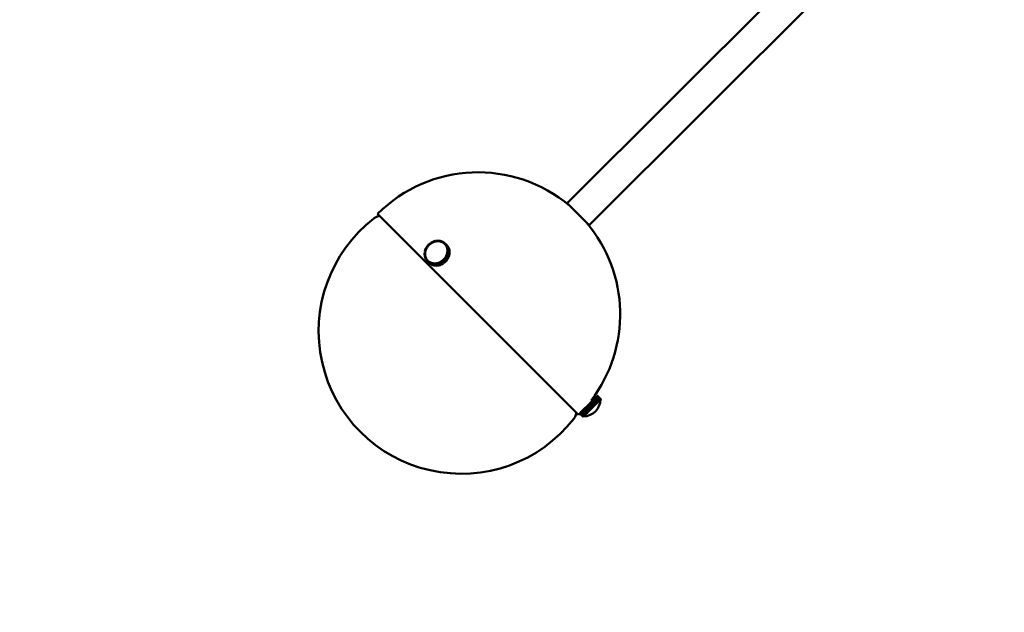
# Model space of a CAD drawing. Header units: millimetres. Extents: x 381 to 3103, y 17 to 2472.
# Tile 19 of 36: x 1807 to 2221, y 349 to 598. Entities that reach past the tile are written whole.
import ezdxf

# ---------------------------------------------------------------- set-up
doc = ezdxf.new("R2010")
doc.units = ezdxf.units.MM
doc.header["$LTSCALE"] = 12
doc.layers.add('Widoczne (ISO)', color=7, linetype='Continuous', lineweight=50)
doc.layers.add('Wymiar (ISO)', color=7, linetype='Continuous', lineweight=18)
doc.styles.add('Tekst notatki (ISO)', font='tahoma.ttf')
doc.dimstyles.new('Domyślne (ISO)', dxfattribs={"dimscale": 12, "dimtxt": 3, "dimasz": 3, "dimexe": 3.175, "dimexo": 0, "dimgap": 0.762, "dimtad": 1, "dimdec": 1, "dimlfac": 0.03937, "dimrnd": 1e-08, "dimzin": 0, "dimdsep": 46, "dimtxsty": 'Tekst notatki (ISO)', "dimblk": 'Filled-1', "dimcen": 0.09, "dimdle": 10, "dimse1": 1, "dimse2": 1, "dimclrd": 256, "dimclre": 256, "dimclrt": 256, "dimadec": 0, "dimazin": 0, "dimtfac": 0.666667, "dimtmove": 0, "dimatfit": 3, "dimfxl": 1, "dimtolj": 1, "dimlwd": 15, "dimlwe": 15, "dimarcsym": 0})

# ---------------------------------------------------------------- blocks, each defined once
blk = doc.blocks.new('Filled-1')
at = {"color": 0}
for p, q in [((0, 0), (-1, 0.25)), ((-1, 0.25), (-1, -0.25)), ((-1, 0), (0, 0)), ((-1, -0.25), (0, 0))]:
    blk.add_line(p, q, dxfattribs=at)
at = {"color": 0, "flags": 128}
blk.add_lwpolyline([(-1, -0.25), (0, 0), (-1, 0.25), (-1, -0.25)], dxfattribs=at)
at = {"color": 0}
blk.add_solid([(-1, -0.25), (0, 0), (-1, 0.25), (-1, -0.25)], dxfattribs=at)
blk = doc.blocks.new('*D4')
at = {"layer": 'Defpoints', "color": 0, "transparency": 16777216}
for p in [(1807.06, 770.47), (2785.64, 770.47), (1807.06, 76.9)]:
    blk.add_point(p, dxfattribs=at)
at = {"layer": 'Wymiar (ISO)', "lineweight": 15, "transparency": 16777216}
blk.add_line((2749.64, 76.9), (1843.06, 76.9), dxfattribs=at)
at = {"layer": 'Wymiar (ISO)', "lineweight": 15, "transparency": 16777216, "xscale": 36, "yscale": 36, "zscale": 36, "rotation": 180}
blk.add_blockref('Filled-1', (1807.06, 76.9), dxfattribs=at)
at = {"layer": 'Wymiar (ISO)', "lineweight": 15, "transparency": 16777216, "xscale": 36, "yscale": 36, "zscale": 36}
blk.add_blockref('Filled-1', (2785.64, 76.9), dxfattribs=at)
at = {"layer": 'Wymiar (ISO)', "lineweight": 18, "transparency": 16777216, "insert": (2208.84, 184.29), "char_height": 36, "attachment_point": 1, "style": 'Tekst notatki (ISO)'}
blk.add_mtext('\\A1;38.5\\P979 mm', dxfattribs=at)

msp = doc.modelspace()

# ---------------------------------------------------------------- linework, layer by layer
at = {"layer": 'Widoczne (ISO)'}
for p, q in [((2249.47, 732.78), (2037.34, 520.65)), ((2258.67, 723.59), (2046.53, 511.46)), ((2037.34, 520.65), (2046.53, 511.46)), ((1958.43, 515.36), (1957.49, 515.06)), ((1957.59, 516.2), (2042.09, 431.7)), ((1977.61, 500.99), (1977.79, 501.44)), ((1978, 501.38), (1977.79, 501.44)), ((1977.81, 501.48), (1978.03, 501.92)), ((1978.01, 501.4), (1977.81, 501.48)), ((1977.88, 501.42), (1977.81, 501.48)), ((1977.83, 500.93), (1977.92, 501.16)), ((1977.92, 501.16), (1978, 501.38)), ((1978, 501.38), (1978.01, 501.38)), ((1978.01, 501.4), (1978.12, 501.62)), ((1978.02, 501.4), (1978.01, 501.4)), ((1978.23, 501.84), (1978.03, 501.92)), ((1978.05, 501.97), (1978.32, 502.39)), ((1978.25, 501.87), (1978.05, 501.97)), ((1978.14, 501.88), (1978.05, 501.97)), ((1978.12, 501.62), (1978.23, 501.84)), ((1978.23, 501.84), (1978.24, 501.84)), ((1978.25, 501.87), (1978.38, 502.08)), ((1978.25, 501.86), (1978.25, 501.87)), ((1978.51, 502.29), (1978.32, 502.39)), ((1978.34, 502.43), (1978.65, 502.83)), ((1978.52, 502.31), (1978.34, 502.43)), ((1978.46, 502.31), (1978.34, 502.43)), ((1978.38, 502.08), (1978.51, 502.29)), ((1978.51, 502.29), (1978.51, 502.28)), ((1978.52, 502.31), (1978.67, 502.5)), ((1978.53, 502.3), (1978.52, 502.31)), ((1978.82, 502.7), (1978.65, 502.83)), ((1978.67, 502.5), (1978.82, 502.7)), ((1978.68, 502.86), (1979.02, 503.23)), ((1978.84, 502.72), (1978.68, 502.86)), ((1978.84, 502.71), (1978.68, 502.86)), ((1978.82, 502.7), (1978.83, 502.7)), ((1978.84, 502.72), (1979.01, 502.91)), ((1978.84, 502.72), (1978.84, 502.72)), ((1979.01, 502.91), (1979.18, 503.09)), ((1979.18, 503.09), (1979.02, 503.23)), ((1979.05, 503.27), (1979.42, 503.61)), ((1979.19, 503.11), (1979.05, 503.27)), ((1979.18, 503.09), (1979.18, 503.09)), ((1979.19, 503.11), (1979.38, 503.27)), ((1979.2, 503.1), (1979.19, 503.11)), ((1979.38, 503.27), (1979.56, 503.44)), ((1979.42, 503.61), (1979.58, 503.45)), ((1979.56, 503.44), (1979.42, 503.61)), ((1979.46, 503.64), (1979.86, 503.94)), ((1979.58, 503.46), (1979.46, 503.64)), ((1979.56, 503.44), (1979.57, 503.44)), ((1979.58, 503.46), (1979.78, 503.61)), ((1979.59, 503.45), (1979.58, 503.46)), ((1979.78, 503.61), (1979.98, 503.76)), ((1979.86, 503.94), (1979.97, 503.82)), ((1979.98, 503.76), (1979.86, 503.94)), ((1979.9, 503.97), (1980.32, 504.23)), ((1980, 503.77), (1979.9, 503.97)), ((1979.98, 503.76), (1979.98, 503.76)), ((1980, 503.77), (1980.21, 503.9)), ((1980, 503.77), (1980, 503.77)), ((1980.21, 503.9), (1980.42, 504.03)), ((1980.32, 504.23), (1980.4, 504.14)), ((1980.42, 504.03), (1980.32, 504.23)), ((1980.36, 504.25), (1980.8, 504.47)), ((1980.44, 504.05), (1980.36, 504.25)), ((1980.42, 504.03), (1980.42, 504.03)), ((1980.44, 504.05), (1980.66, 504.16)), ((1980.45, 504.04), (1980.44, 504.05)), ((1980.66, 504.16), (1980.88, 504.27)), ((1980.8, 504.47), (1980.87, 504.4)), ((1980.88, 504.27), (1980.8, 504.47)), ((1980.85, 504.49), (1981.3, 504.67)), ((1980.9, 504.28), (1980.85, 504.49)), ((1980.88, 504.27), (1980.89, 504.26)), ((1980.9, 504.28), (1981.13, 504.36)), ((1980.91, 504.27), (1980.9, 504.28)), ((1981.13, 504.36), (1981.36, 504.45)), ((1981.3, 504.67), (1981.36, 504.61)), ((1981.36, 504.45), (1981.3, 504.67)), ((1981.35, 504.68), (1981.81, 504.81)), ((1981.38, 504.46), (1981.35, 504.68)), ((1981.36, 504.45), (1981.36, 504.45)), ((1981.38, 504.46), (1981.61, 504.52)), ((1981.38, 504.45), (1981.38, 504.46)), ((1981.61, 504.52), (1981.84, 504.59)), ((1981.81, 504.81), (1981.86, 504.76)), ((1981.84, 504.59), (1981.81, 504.81)), ((1981.84, 504.59), (1981.85, 504.58)), ((1981.86, 504.82), (1982.32, 504.9)), ((1981.86, 504.59), (1981.86, 504.82)), ((1981.86, 504.59), (1982.1, 504.63)), ((1981.87, 504.59), (1981.86, 504.59)), ((1982.1, 504.63), (1982.33, 504.67)), ((1982.32, 504.9), (1982.37, 504.86)), ((1982.33, 504.67), (1982.32, 504.9)), ((1982.33, 504.67), (1982.34, 504.67)), ((1982.35, 504.68), (1982.37, 504.91)), ((1982.35, 504.68), (1982.59, 504.69)), ((1982.36, 504.67), (1982.35, 504.68)), ((1982.37, 504.91), (1982.84, 504.94)), ((1982.59, 504.69), (1982.82, 504.71)), ((1982.82, 504.71), (1982.84, 504.94)), ((1982.82, 504.71), (1982.83, 504.7)), ((1982.84, 504.71), (1982.88, 504.94)), ((1982.84, 504.94), (1982.88, 504.9)), ((1982.84, 504.71), (1983.07, 504.7)), ((1982.85, 504.7), (1982.84, 504.71)), ((1982.88, 504.94), (1983.35, 504.93)), ((1983.07, 504.7), (1983.3, 504.69)), ((1983.3, 504.69), (1983.35, 504.93)), ((1983.3, 504.69), (1983.31, 504.69)), ((1983.33, 504.69), (1983.39, 504.92)), ((1983.33, 504.69), (1983.55, 504.66)), ((1983.33, 504.69), (1983.33, 504.69)), ((1983.35, 504.93), (1983.38, 504.89)), ((1983.39, 504.92), (1983.84, 504.86)), ((1983.55, 504.66), (1983.77, 504.63)), ((1983.77, 504.63), (1983.84, 504.86)), ((1983.77, 504.63), (1983.78, 504.62)), ((1983.8, 504.62), (1983.88, 504.85)), ((1983.8, 504.62), (1984.01, 504.57)), ((1983.8, 504.62), (1983.8, 504.62)), ((1983.84, 504.86), (1983.87, 504.82)), ((1983.88, 504.85), (1984.32, 504.74)), ((1984.01, 504.57), (1984.23, 504.51)), ((1984.23, 504.51), (1984.32, 504.74)), ((1984.23, 504.51), (1984.24, 504.5)), ((1984.25, 504.5), (1984.36, 504.72)), ((1984.25, 504.5), (1984.46, 504.42)), ((1984.26, 504.49), (1984.25, 504.5)), ((1984.32, 504.74), (1984.35, 504.7)), ((1984.36, 504.72), (1984.77, 504.56)), ((1984.46, 504.42), (1984.66, 504.34)), ((1984.66, 504.34), (1984.77, 504.56)), ((1984.66, 504.34), (1984.67, 504.33)), ((1984.68, 504.34), (1984.81, 504.55)), ((1984.68, 504.34), (1984.87, 504.23)), ((1984.69, 504.32), (1984.68, 504.34)), ((1984.77, 504.56), (1984.8, 504.53)), ((1984.81, 504.55), (1985.2, 504.34)), ((1984.87, 504.23), (1985.07, 504.13)), ((1985.07, 504.13), (1985.2, 504.34)), ((1985.07, 504.13), (1985.09, 504.11)), ((1985.09, 504.12), (1985.24, 504.32)), ((1985.09, 504.12), (1985.26, 504)), ((1985.1, 504.1), (1985.09, 504.12)), ((1985.2, 504.34), (1985.23, 504.31)), ((1985.24, 504.32), (1985.59, 504.07)), ((1985.26, 504), (1985.44, 503.87)), ((1985.44, 503.87), (1985.59, 504.07)), ((1985.44, 503.87), (1985.48, 503.83)), ((1985.46, 503.86), (1985.63, 504.04)), ((1985.46, 503.86), (1985.62, 503.72)), ((1985.5, 503.82), (1985.46, 503.86)), ((1985.59, 504.07), (1985.62, 504.04)), ((1985.62, 503.72), (1985.78, 503.57)), ((1985.63, 504.04), (1985.95, 503.76)), ((1985.78, 503.57), (1985.95, 503.76)), ((1985.78, 503.57), (1985.8, 503.56)), ((1985.78, 503.56), (1985.86, 503.48)), ((1985.8, 503.56), (1985.98, 503.73)), ((1985.8, 503.56), (1985.94, 503.39)), ((1985.94, 503.39), (1986.09, 503.23)), ((1985.95, 503.76), (1986.66, 503.05)), ((1986.69, 503.02), (1985.98, 503.73)), ((1985.98, 503.73), (1986.27, 503.4)), ((1986.09, 503.23), (1986.27, 503.4)), ((1986.09, 503.23), (1986.1, 503.22)), ((1986.1, 503.22), (1986.3, 503.37)), ((1986.1, 503.22), (1986.22, 503.04)), ((1986.22, 503.04), (1986.34, 502.86)), ((1986.27, 503.4), (1986.98, 502.69)), ((1987, 502.66), (1986.3, 503.37)), ((1986.3, 503.37), (1986.54, 503.01)), ((1986.34, 502.86), (1986.54, 503.01)), ((1986.34, 502.86), (1986.36, 502.84)), ((1986.36, 502.84), (1986.57, 502.97)), ((1986.36, 502.84), (1986.46, 502.65)), ((1986.46, 502.65), (1986.56, 502.45)), ((1986.54, 503.01), (1987.25, 502.3)), ((1986.56, 502.45), (1986.77, 502.58)), ((1986.56, 502.45), (1986.57, 502.44)), ((1987.27, 502.26), (1986.57, 502.97)), ((1986.57, 502.97), (1986.77, 502.58)), ((1986.57, 502.43), (1986.79, 502.54)), ((1986.57, 502.43), (1986.65, 502.23)), ((1986.65, 502.23), (1986.73, 502.02)), ((1986.66, 503.05), (1986.66, 503.05)), ((1986.98, 502.69), (1986.69, 503.02)), ((1986.73, 502.02), (1986.95, 502.13)), ((1986.73, 502), (1986.96, 502.09)), ((1986.73, 502.02), (1986.74, 502)), ((1986.73, 502), (1986.79, 501.78)), ((1986.77, 502.58), (1987.48, 501.88)), ((1987.5, 501.84), (1986.79, 502.54)), ((1986.79, 502.54), (1986.95, 502.13)), ((1986.79, 501.78), (1986.84, 501.57)), ((1986.84, 501.57), (1987.07, 501.65)), ((1986.84, 501.57), (1986.86, 501.55)), ((1986.85, 501.54), (1987.08, 501.61)), ((1986.85, 501.54), (1986.88, 501.32)), ((1986.88, 501.32), (1986.91, 501.1)), ((1986.91, 501.1), (1987.14, 501.16)), ((1986.91, 501.07), (1987.15, 501.11)), ((1986.91, 501.1), (1986.93, 501.08)), ((1986.91, 501.07), (1986.92, 500.84)), ((1986.95, 502.13), (1987.65, 501.42)), ((1987.67, 501.38), (1986.96, 502.09)), ((1986.96, 502.09), (1987.07, 501.65)), ((1986.97, 502.69), (1986.98, 502.69)), ((1987.25, 502.3), (1987, 502.66)), ((1987.07, 501.65), (1987.78, 500.95)), ((1987.79, 500.9), (1987.08, 501.61)), ((1987.08, 501.61), (1987.14, 501.16)), ((1987.14, 501.16), (1987.85, 500.45)), ((1987.86, 500.41), (1987.15, 501.11)), ((1987.15, 501.11), (1987.16, 500.65)), ((1987.24, 502.29), (1987.25, 502.3)), ((1987.48, 501.88), (1987.27, 502.26)), ((1987.46, 501.87), (1987.48, 501.88)), ((1987.65, 501.42), (1987.5, 501.84)), ((1987.63, 501.41), (1987.65, 501.42)), ((1987.78, 500.95), (1987.67, 501.38)), ((1977.33, 499.45), (1977.37, 499.92)), ((1977.57, 499.47), (1977.33, 499.45)), ((1977.37, 499.41), (1977.33, 499.45)), ((1977.57, 499.44), (1977.33, 499.4)), ((1977.35, 498.94), (1977.33, 499.4)), ((1977.58, 498.98), (1977.35, 498.94)), ((1977.58, 498.96), (1977.35, 498.9)), ((1977.38, 498.91), (1977.35, 498.94)), ((1977.41, 498.45), (1977.35, 498.9)), ((1977.37, 499.96), (1977.45, 500.43)), ((1977.6, 499.95), (1977.37, 499.96)), ((1977.42, 499.92), (1977.37, 499.96)), ((1977.6, 499.93), (1977.37, 499.92)), ((1977.65, 498.51), (1977.41, 498.45)), ((1977.45, 498.41), (1977.41, 498.45)), ((1977.65, 498.49), (1977.42, 498.4)), ((1977.53, 497.97), (1977.42, 498.4)), ((1977.69, 500.42), (1977.45, 500.43)), ((1977.47, 500.48), (1977.6, 500.94)), ((1977.69, 500.44), (1977.47, 500.48)), ((1977.51, 500.43), (1977.47, 500.48)), ((1977.76, 498.06), (1977.53, 497.97)), ((1977.57, 497.94), (1977.53, 497.97)), ((1977.77, 498.04), (1977.55, 497.93)), ((1977.71, 497.51), (1977.55, 497.93)), ((1977.57, 499.47), (1977.58, 499.7)), ((1977.57, 499.46), (1977.57, 499.47)), ((1977.57, 499.44), (1977.57, 499.44)), ((1977.57, 499.21), (1977.57, 499.44)), ((1977.58, 498.98), (1977.57, 499.21)), ((1977.58, 499.7), (1977.6, 499.93)), ((1977.59, 498.98), (1977.58, 498.98)), ((1977.58, 498.96), (1977.59, 498.95)), ((1977.61, 498.74), (1977.58, 498.96)), ((1977.82, 500.91), (1977.6, 500.94)), ((1977.6, 499.95), (1977.64, 500.19)), ((1977.61, 499.95), (1977.6, 499.95)), ((1977.6, 499.93), (1977.6, 499.93)), ((1977.83, 500.93), (1977.61, 500.99)), ((1977.67, 500.93), (1977.61, 500.99)), ((1977.65, 498.51), (1977.61, 498.74)), ((1977.64, 500.19), (1977.69, 500.42)), ((1977.65, 498.5), (1977.65, 498.51)), ((1977.65, 498.49), (1977.66, 498.48)), ((1977.71, 498.27), (1977.65, 498.49)), ((1977.69, 500.44), (1977.76, 500.68)), ((1977.69, 500.44), (1977.69, 500.44)), ((1977.69, 500.42), (1977.69, 500.42)), ((1977.76, 498.06), (1977.71, 498.27)), ((1977.93, 497.62), (1977.71, 497.51)), ((1977.74, 497.48), (1977.71, 497.51)), ((1977.94, 497.6), (1977.72, 497.47)), ((1977.93, 497.09), (1977.72, 497.47)), ((1977.76, 500.68), (1977.82, 500.91)), ((1977.77, 498.05), (1977.76, 498.06)), ((1977.77, 498.04), (1977.78, 498.03)), ((1977.85, 497.83), (1977.77, 498.04)), ((1977.82, 500.91), (1977.82, 500.9)), ((1977.83, 500.93), (1977.83, 500.93)), ((1977.93, 497.62), (1977.85, 497.83)), ((1977.94, 497.61), (1977.93, 497.62)), ((1978.14, 497.22), (1977.93, 497.09)), ((1977.96, 497.05), (1977.93, 497.09)), ((1977.94, 497.6), (1977.95, 497.59)), ((1978.04, 497.41), (1977.94, 497.6)), ((1978.15, 497.2), (1977.95, 497.05)), ((1978.2, 496.69), (1977.95, 497.05)), ((1978.14, 497.22), (1978.04, 497.41)), ((1978.16, 497.2), (1978.14, 497.22)), ((1978.15, 497.2), (1978.17, 497.18)), ((1978.27, 497.02), (1978.15, 497.2)), ((1978.4, 496.84), (1978.27, 497.02)), ((1985.3, 496.95), (1985.12, 496.78)), ((1986.01, 496.24), (1985.3, 496.95)), ((1985.3, 496.95), (1985.44, 496.79)), ((1985.49, 497.15), (1985.32, 496.97)), ((1985.32, 496.97), (1986.02, 496.26)), ((1985.32, 496.97), (1985.48, 496.82)), ((1985.82, 497.19), (1985.48, 496.82)), ((1985.65, 497.34), (1985.49, 497.15)), ((1985.65, 497.34), (1985.82, 497.19)), ((1985.82, 497.55), (1985.67, 497.35)), ((1985.67, 497.35), (1986.38, 496.65)), ((1985.67, 497.35), (1985.85, 497.23)), ((1985.97, 497.75), (1985.82, 497.55)), ((1986.52, 496.48), (1985.82, 497.19)), ((1986.15, 497.63), (1985.85, 497.23)), ((1985.85, 497.23), (1986.56, 496.52)), ((1985.97, 497.75), (1986.15, 497.63)), ((1986.12, 497.98), (1985.99, 497.77)), ((1985.99, 497.77), (1986.08, 497.68)), ((1985.99, 497.77), (1986.18, 497.67)), ((1986.25, 498.19), (1986.12, 497.98)), ((1986.86, 496.92), (1986.15, 497.63)), ((1986.44, 498.09), (1986.18, 497.67)), ((1986.18, 497.67), (1986.89, 496.96)), ((1986.25, 498.19), (1986.44, 498.09)), ((1986.37, 498.43), (1986.26, 498.21)), ((1986.26, 498.21), (1986.32, 498.15)), ((1986.26, 498.21), (1986.47, 498.13)), ((1986.48, 498.65), (1986.37, 498.43)), ((1987.15, 497.38), (1986.44, 498.09)), ((1986.69, 498.57), (1986.47, 498.13)), ((1986.47, 498.13), (1987.17, 497.42)), ((1986.48, 498.65), (1986.69, 498.57)), ((1986.58, 498.9), (1986.49, 498.67)), ((1986.49, 498.67), (1986.53, 498.63)), ((1986.49, 498.67), (1986.71, 498.62)), ((1986.56, 496.52), (1986.86, 496.92)), ((1986.67, 499.13), (1986.58, 498.9)), ((1986.74, 499.38), (1986.67, 499.15)), ((1986.67, 499.15), (1986.71, 499.12)), ((1986.67, 499.15), (1986.9, 499.12)), ((1986.67, 499.13), (1986.88, 499.07)), ((1987.39, 497.86), (1986.69, 498.57)), ((1986.88, 499.07), (1986.71, 498.62)), ((1986.71, 498.62), (1987.41, 497.91)), ((1986.8, 499.61), (1986.74, 499.38)), ((1986.74, 497.04), (1986.89, 496.96)), ((1986.8, 499.61), (1987.03, 499.58)), ((1986.85, 499.87), (1986.81, 499.63)), ((1986.81, 499.63), (1986.84, 499.61)), ((1986.81, 499.63), (1987.04, 499.63)), ((1986.89, 500.1), (1986.85, 499.87)), ((1987.59, 498.36), (1986.88, 499.07)), ((1986.91, 500.36), (1986.89, 500.12)), ((1986.89, 500.12), (1987.13, 500.14)), ((1986.89, 500.12), (1986.92, 500.1)), ((1986.89, 500.1), (1987.12, 500.09)), ((1986.89, 496.96), (1987.15, 497.38)), ((1987.03, 499.58), (1986.9, 499.12)), ((1986.9, 499.12), (1987.61, 498.41)), ((1986.93, 500.59), (1986.91, 500.36)), ((1986.92, 500.84), (1986.93, 500.61)), ((1986.93, 500.61), (1987.16, 500.65)), ((1986.93, 500.59), (1987.16, 500.61)), ((1986.93, 500.61), (1986.95, 500.59)), ((1987.74, 498.87), (1987.03, 499.58)), ((1987.12, 500.09), (1987.04, 499.63)), ((1987.04, 499.63), (1987.75, 498.92)), ((1987.06, 497.47), (1987.17, 497.42)), ((1987.83, 499.39), (1987.12, 500.09)), ((1987.16, 500.61), (1987.13, 500.14)), ((1987.13, 500.14), (1987.84, 499.43)), ((1987.16, 500.65), (1987.87, 499.95)), ((1987.87, 499.9), (1987.16, 500.61)), ((1987.17, 497.42), (1987.39, 497.86)), ((1987.33, 497.93), (1987.41, 497.91)), ((1987.41, 497.91), (1987.59, 498.36)), ((1987.53, 498.42), (1987.61, 498.41)), ((1987.61, 498.41), (1987.74, 498.87)), ((1987.69, 498.92), (1987.75, 498.92)), ((1987.75, 500.94), (1987.78, 500.95)), ((1987.75, 498.92), (1987.83, 499.39)), ((1987.85, 500.45), (1987.79, 500.9)), ((1987.79, 499.43), (1987.84, 499.43)), ((1987.82, 500.44), (1987.85, 500.45)), ((1987.83, 499.94), (1987.87, 499.95)), ((1987.84, 499.43), (1987.87, 499.9)), ((1987.87, 499.95), (1987.86, 500.41)), ((1978.4, 496.84), (1978.2, 496.69)), ((1978.23, 496.66), (1978.2, 496.69)), ((1978.41, 496.82), (1978.22, 496.66)), ((1978.51, 496.33), (1978.22, 496.66)), ((1978.43, 496.8), (1978.4, 496.84)), ((1978.41, 496.82), (1978.45, 496.78)), ((1978.55, 496.66), (1978.41, 496.82)), ((1978.7, 496.5), (1978.51, 496.33)), ((1978.54, 496.3), (1978.51, 496.33)), ((1978.71, 496.48), (1978.54, 496.3)), ((1978.54, 496.3), (1979.25, 495.59)), ((1978.87, 496.01), (1978.54, 496.3)), ((1978.7, 496.5), (1978.55, 496.66)), ((1978.71, 496.48), (1978.7, 496.5)), ((1978.71, 496.49), (1978.79, 496.41)), ((1978.87, 496.34), (1978.71, 496.48)), ((1979.03, 496.2), (1978.87, 496.34)), ((1979.03, 496.2), (1978.87, 496.01)), ((1979.57, 495.31), (1978.87, 496.01)), ((1979.05, 496.18), (1978.9, 495.99)), ((1978.9, 495.99), (1979.61, 495.28)), ((1979.26, 495.74), (1978.9, 495.99)), ((1979.05, 496.18), (1979.03, 496.2)), ((1979.23, 496.06), (1979.05, 496.18)), ((1979.41, 495.94), (1979.23, 496.06)), ((1979.25, 495.59), (1979.57, 495.31)), ((1979.41, 495.94), (1979.26, 495.74)), ((1979.96, 495.03), (1979.26, 495.74)), ((1979.43, 495.93), (1979.3, 495.72)), ((1979.3, 495.72), (1980, 495.01)), ((1979.68, 495.51), (1979.3, 495.72)), ((1979.42, 495.92), (1979.41, 495.94)), ((1979.62, 495.82), (1979.43, 495.93)), ((1979.58, 495.31), (1979.57, 495.31)), ((1979.61, 495.28), (1979.96, 495.03)), ((1979.81, 495.72), (1979.62, 495.82)), ((1979.81, 495.72), (1979.68, 495.51)), ((1980.39, 494.8), (1979.68, 495.51)), ((1979.83, 495.71), (1979.72, 495.49)), ((1979.72, 495.49), (1980.43, 494.78)), ((1980.13, 495.33), (1979.72, 495.49)), ((1979.83, 495.7), (1979.81, 495.72)), ((1980.04, 495.63), (1979.83, 495.71)), ((1979.97, 495.04), (1979.96, 495.03)), ((1980, 495.01), (1980.39, 494.8)), ((1980.25, 495.55), (1980.04, 495.63)), ((1980.25, 495.55), (1980.13, 495.33)), ((1980.84, 494.63), (1980.13, 495.33)), ((1980.27, 495.55), (1980.18, 495.32)), ((1980.18, 495.32), (1980.88, 494.61)), ((1980.61, 495.21), (1980.18, 495.32)), ((1980.26, 495.54), (1980.25, 495.55)), ((1980.48, 495.49), (1980.27, 495.55)), ((1980.4, 494.82), (1980.39, 494.8)), ((1980.43, 494.78), (1980.84, 494.63)), ((1980.7, 495.43), (1980.48, 495.49)), ((1980.7, 495.43), (1980.61, 495.21)), ((1981.32, 494.5), (1980.61, 495.21)), ((1980.72, 495.43), (1980.65, 495.2)), ((1980.65, 495.2), (1981.36, 494.49)), ((1981.1, 495.13), (1980.65, 495.2)), ((1980.72, 495.42), (1980.7, 495.43)), ((1980.94, 495.4), (1980.72, 495.43)), ((1980.85, 494.64), (1980.84, 494.63)), ((1980.88, 494.61), (1981.32, 494.5)), ((1981.17, 495.36), (1980.94, 495.4)), ((1981.17, 495.36), (1981.1, 495.13)), ((1981.81, 494.42), (1981.1, 495.13)), ((1981.19, 495.36), (1981.15, 495.13)), ((1981.15, 495.13), (1981.86, 494.42)), ((1981.61, 495.11), (1981.15, 495.13)), ((1981.19, 495.34), (1981.17, 495.36)), ((1981.42, 495.35), (1981.19, 495.36)), ((1981.33, 494.52), (1981.32, 494.5)), ((1981.36, 494.49), (1981.81, 494.42)), ((1981.65, 495.35), (1981.42, 495.35)), ((1981.65, 495.35), (1981.61, 495.11)), ((1982.32, 494.4), (1981.61, 495.11)), ((1981.67, 495.32), (1981.65, 495.35)), ((1981.67, 495.35), (1981.66, 495.11)), ((1982.12, 495.15), (1981.66, 495.11)), ((1981.66, 495.11), (1982.36, 494.41)), ((1981.91, 495.36), (1981.67, 495.35)), ((1981.82, 494.46), (1981.81, 494.42)), ((1981.86, 494.42), (1982.32, 494.4)), ((1982.14, 495.38), (1981.91, 495.36)), ((1982.14, 495.38), (1982.12, 495.15)), ((1982.83, 494.44), (1982.12, 495.15)), ((1982.16, 495.36), (1982.14, 495.38)), ((1982.4, 495.42), (1982.16, 495.38)), ((1982.16, 495.38), (1982.17, 495.15)), ((1982.64, 495.23), (1982.17, 495.15)), ((1982.17, 495.15), (1982.88, 494.44)), ((1982.32, 494.45), (1982.32, 494.4)), ((1982.36, 494.41), (1982.83, 494.44)), ((1982.63, 495.46), (1982.4, 495.42)), ((1982.66, 495.44), (1982.63, 495.46)), ((1982.63, 495.46), (1982.64, 495.23)), ((1983.34, 494.53), (1982.64, 495.23)), ((1982.88, 495.53), (1982.65, 495.47)), ((1982.65, 495.47), (1982.68, 495.24)), ((1983.15, 495.37), (1982.68, 495.24)), ((1982.68, 495.24), (1983.39, 494.54)), ((1982.83, 494.49), (1982.83, 494.44)), ((1983.12, 495.6), (1982.88, 495.53)), ((1982.88, 494.44), (1983.34, 494.53)), ((1983.15, 495.57), (1983.12, 495.6)), ((1983.12, 495.6), (1983.15, 495.37)), ((1983.36, 495.69), (1983.14, 495.6)), ((1983.14, 495.6), (1983.19, 495.39)), ((1983.85, 494.67), (1983.15, 495.37)), ((1983.65, 495.56), (1983.19, 495.39)), ((1983.19, 495.39), (1983.9, 494.68)), ((1983.34, 494.59), (1983.34, 494.53)), ((1983.59, 495.78), (1983.36, 495.69)), ((1983.39, 494.54), (1983.85, 494.67)), ((1983.63, 495.74), (1983.59, 495.78)), ((1983.59, 495.78), (1983.65, 495.56)), ((1983.83, 495.9), (1983.61, 495.79)), ((1983.61, 495.79), (1983.69, 495.58)), ((1984.35, 494.86), (1983.65, 495.56)), ((1984.13, 495.8), (1983.69, 495.58)), ((1983.69, 495.58), (1984.4, 494.88)), ((1984.05, 496.01), (1983.83, 495.9)), ((1983.84, 494.74), (1983.85, 494.67)), ((1983.9, 494.68), (1984.35, 494.86)), ((1984.11, 495.95), (1984.05, 496.01)), ((1984.05, 496.01), (1984.13, 495.8)), ((1984.28, 496.15), (1984.07, 496.02)), ((1984.07, 496.02), (1984.18, 495.83)), ((1984.84, 495.1), (1984.13, 495.8)), ((1984.6, 496.09), (1984.18, 495.83)), ((1984.18, 495.83), (1984.88, 495.12)), ((1984.5, 496.28), (1984.28, 496.15)), ((1984.33, 494.94), (1984.35, 494.86)), ((1984.4, 494.88), (1984.84, 495.1)), ((1984.59, 496.19), (1984.5, 496.28)), ((1984.5, 496.28), (1984.6, 496.09)), ((1984.71, 496.45), (1984.51, 496.3)), ((1984.51, 496.3), (1984.64, 496.12)), ((1985.3, 495.38), (1984.6, 496.09)), ((1985.04, 496.42), (1984.64, 496.12)), ((1984.64, 496.12), (1985.35, 495.41)), ((1984.91, 496.6), (1984.71, 496.45)), ((1984.8, 495.21), (1984.84, 495.1)), ((1984.88, 495.12), (1985.3, 495.38)), ((1985.62, 495.89), (1984.91, 496.6)), ((1984.91, 496.6), (1985.04, 496.42)), ((1985.12, 496.78), (1984.93, 496.61)), ((1984.93, 496.61), (1985.07, 496.45)), ((1985.74, 495.71), (1985.04, 496.42)), ((1985.44, 496.79), (1985.07, 496.45)), ((1985.07, 496.45), (1985.78, 495.74)), ((1985.23, 495.53), (1985.3, 495.38)), ((1985.35, 495.41), (1985.74, 495.71)), ((1986.15, 496.08), (1985.44, 496.79)), ((1985.48, 496.82), (1986.19, 496.12)), ((1985.62, 495.89), (1985.74, 495.71)), ((1985.78, 495.74), (1986.15, 496.08)), ((1986.01, 496.24), (1986.15, 496.08)), ((1986.02, 496.26), (1986.19, 496.12)), ((1986.19, 496.12), (1986.52, 496.48)), ((1986.38, 496.65), (1986.56, 496.52)), ((2049.37, 438.99), (2049.16, 438.77)), ((2049.37, 438.99), (2049.39, 439.01)), ((2050.79, 437.57), (2049.37, 438.99)), ((2049.58, 439.2), (2049.39, 439.01)), ((2049.39, 439.01), (2050.81, 437.6)), ((2049.58, 439.2), (2049.6, 439.21)), ((2050.99, 437.78), (2049.58, 439.2)), ((2049.75, 439.37), (2049.6, 439.21)), ((2049.6, 439.21), (2051.01, 437.8)), ((2049.75, 439.37), (2049.76, 439.38)), ((2051.16, 437.95), (2049.75, 439.37)), ((2049.88, 439.5), (2049.76, 439.38)), ((2049.76, 439.38), (2051.18, 437.97)), ((2049.88, 439.5), (2049.89, 439.51)), ((2051.3, 438.09), (2049.88, 439.5)), ((2049.98, 439.59), (2049.89, 439.51)), ((2049.89, 439.51), (2051.31, 438.1)), ((2050.03, 439.65), (2049.98, 439.6)), ((2049.98, 439.6), (2051.4, 438.19)), ((2049.98, 439.59), (2049.98, 439.6)), ((2051.39, 438.18), (2049.98, 439.59)), ((2050.04, 439.66), (2050.03, 439.65)), ((2050.03, 439.65), (2051.45, 438.24)), ((2050.03, 439.65), (2050.03, 439.65)), ((2051.45, 438.23), (2050.03, 439.65)), ((2051.46, 438.25), (2050.04, 439.66)), ((2045.24, 434.86), (2044.91, 434.52)), ((2045.27, 434.89), (2045.24, 434.86)), ((2046.65, 433.44), (2045.24, 434.86)), ((2045.62, 435.23), (2045.27, 434.89)), ((2045.27, 434.89), (2046.69, 433.48)), ((2045.65, 435.27), (2045.62, 435.23)), ((2047.03, 433.82), (2045.62, 435.23)), ((2046, 435.62), (2045.65, 435.27)), ((2045.65, 435.27), (2047.07, 433.86)), ((2046.03, 435.64), (2046, 435.62)), ((2047.42, 434.21), (2046, 435.62)), ((2046.04, 435.66), (2046.03, 435.64)), ((2047.44, 434.23), (2046.03, 435.64)), ((2046.39, 436.01), (2046.04, 435.66)), ((2046.04, 435.66), (2047.45, 434.24)), ((2046.4, 436.01), (2046.39, 436.01)), ((2047.81, 434.59), (2046.39, 436.01)), ((2046.41, 436.03), (2046.4, 436.01)), ((2047.81, 434.6), (2046.4, 436.01)), ((2046.41, 436.03), (2046.43, 436.04)), ((2046.41, 436.03), (2047.83, 434.62)), ((2046.78, 436.4), (2046.43, 436.04)), ((2046.43, 436.04), (2047.84, 434.63)), ((2046.78, 436.4), (2046.81, 436.43)), ((2046.78, 436.4), (2048.2, 434.99)), ((2048.19, 434.98), (2046.78, 436.4)), ((2046.78, 436.4), (2046.78, 436.4)), ((2047.16, 436.78), (2046.81, 436.43)), ((2046.81, 436.43), (2048.23, 435.02)), ((2047.16, 436.78), (2047.2, 436.81)), ((2048.58, 435.37), (2047.16, 436.78)), ((2047.54, 437.15), (2047.2, 436.81)), ((2047.2, 436.81), (2048.61, 435.4)), ((2047.74, 437.36), (2047.36, 437.74)), ((2047.54, 437.15), (2047.57, 437.19)), ((2048.95, 435.74), (2047.54, 437.15)), ((2047.9, 437.51), (2047.57, 437.19)), ((2047.57, 437.19), (2048.98, 435.77)), ((2047.84, 434.63), (2048.19, 434.98)), ((2047.9, 437.51), (2047.93, 437.55)), ((2049.31, 436.1), (2047.9, 437.51)), ((2048.24, 437.86), (2047.93, 437.55)), ((2047.93, 437.55), (2049.34, 436.13)), ((2048.2, 434.99), (2048.19, 434.98)), ((2048.2, 434.99), (2048.23, 435.02)), ((2048.23, 435.02), (2048.58, 435.37)), ((2048.24, 437.86), (2048.27, 437.89)), ((2049.65, 436.44), (2048.24, 437.86)), ((2048.56, 438.18), (2048.27, 437.89)), ((2048.27, 437.89), (2049.69, 436.47)), ((2048.56, 438.18), (2048.59, 438.21)), ((2049.98, 436.77), (2048.56, 438.18)), ((2048.58, 435.37), (2048.61, 435.4)), ((2048.86, 438.48), (2048.59, 438.21)), ((2048.59, 438.21), (2050.01, 436.79)), ((2048.61, 435.4), (2048.95, 435.74)), ((2048.86, 438.48), (2048.89, 438.5)), ((2050.28, 437.06), (2048.86, 438.48)), ((2049.13, 438.75), (2048.89, 438.5)), ((2048.89, 438.5), (2050.3, 437.09)), ((2048.95, 435.74), (2048.98, 435.77)), ((2048.98, 435.77), (2049.31, 436.1)), ((2049.13, 438.75), (2049.16, 438.77)), ((2050.55, 437.34), (2049.13, 438.75)), ((2049.16, 438.77), (2050.57, 437.36)), ((2049.31, 436.1), (2049.34, 436.13)), ((2049.34, 436.13), (2049.65, 436.44)), ((2049.65, 436.44), (2049.69, 436.47)), ((2049.69, 436.47), (2049.98, 436.77)), ((2049.98, 436.77), (2050.01, 436.79)), ((2050.01, 436.79), (2050.28, 437.06)), ((2050.28, 437.06), (2050.3, 437.09)), ((2050.3, 437.09), (2050.55, 437.34)), ((2050.55, 437.34), (2050.57, 437.36)), ((2050.57, 437.36), (2050.79, 437.57)), ((2050.79, 437.57), (2050.81, 437.6)), ((2050.81, 437.6), (2050.99, 437.78)), ((2050.99, 437.78), (2051.01, 437.8)), ((2051.01, 437.8), (2051.16, 437.95)), ((2051.16, 437.95), (2051.18, 437.97)), ((2051.18, 437.97), (2051.3, 438.09)), ((2051.3, 438.09), (2051.31, 438.1)), ((2051.31, 438.1), (2051.39, 438.18)), ((2051.39, 438.18), (2051.4, 438.19)), ((2051.4, 438.19), (2051.45, 438.23)), ((2051.45, 438.24), (2051.46, 438.25)), ((2051.45, 438.23), (2051.45, 438.24)), ((2041.24, 432.55), (2040.95, 431.61)), ((2042.64, 432.26), (2042.61, 432.23)), ((2042.61, 432.23), (2044.03, 430.82)), ((2042.61, 432.23), (2042.61, 432.23)), ((2044.03, 430.82), (2042.61, 432.23)), ((2042.71, 432.32), (2042.64, 432.26)), ((2042.64, 432.26), (2044.06, 430.85)), ((2042.64, 432.26), (2042.64, 432.26)), ((2044.05, 430.84), (2042.64, 432.26)), ((2042.72, 432.33), (2042.71, 432.32)), ((2044.12, 430.91), (2042.71, 432.32)), ((2042.81, 432.43), (2042.72, 432.33)), ((2042.72, 432.33), (2044.13, 430.92)), ((2042.83, 432.44), (2042.81, 432.43)), ((2044.23, 431.02), (2042.81, 432.43)), ((2042.96, 432.58), (2042.83, 432.44)), ((2042.83, 432.44), (2044.24, 431.03)), ((2042.97, 432.59), (2042.96, 432.58)), ((2044.37, 431.16), (2042.96, 432.58)), ((2043.14, 432.76), (2042.97, 432.59)), ((2042.97, 432.59), (2044.39, 431.18)), ((2043.16, 432.78), (2043.14, 432.76)), ((2044.56, 431.35), (2043.14, 432.76)), ((2043.36, 432.98), (2043.16, 432.78)), ((2043.16, 432.78), (2044.57, 431.36)), ((2043.38, 433), (2043.36, 432.98)), ((2044.77, 431.56), (2043.36, 432.98)), ((2043.61, 433.23), (2043.38, 433)), ((2043.38, 433), (2044.79, 431.58)), ((2043.63, 433.25), (2043.61, 433.23)), ((2045.02, 431.81), (2043.61, 433.23)), ((2043.89, 433.51), (2043.63, 433.25)), ((2043.63, 433.25), (2045.05, 431.84)), ((2043.92, 433.53), (2043.89, 433.51)), ((2045.3, 432.09), (2043.89, 433.51)), ((2044.19, 433.81), (2043.92, 433.53)), ((2043.92, 433.53), (2045.33, 432.12)), ((2044.03, 430.82), (2044.05, 430.84)), ((2044.03, 430.82), (2044.03, 430.82)), ((2044.06, 430.85), (2044.05, 430.84)), ((2044.06, 430.85), (2044.12, 430.91)), ((2044.13, 430.92), (2044.12, 430.91)), ((2044.13, 430.92), (2044.23, 431.02)), ((2044.22, 433.84), (2044.19, 433.81)), ((2045.61, 432.4), (2044.19, 433.81)), ((2044.52, 434.14), (2044.22, 433.84)), ((2044.22, 433.84), (2045.64, 432.43)), ((2044.24, 431.03), (2044.23, 431.02)), ((2044.24, 431.03), (2044.37, 431.16)), ((2044.39, 431.18), (2044.37, 431.16)), ((2044.39, 431.18), (2044.56, 431.35)), ((2044.56, 434.17), (2044.52, 434.14)), ((2045.94, 432.73), (2044.52, 434.14)), ((2044.87, 434.49), (2044.56, 434.17)), ((2044.56, 434.17), (2045.97, 432.76)), ((2044.57, 431.36), (2044.56, 431.35)), ((2044.57, 431.36), (2044.77, 431.56)), ((2044.79, 431.58), (2044.77, 431.56)), ((2044.79, 431.58), (2045.02, 431.81)), ((2044.91, 434.53), (2044.82, 434.63)), ((2044.91, 434.52), (2044.87, 434.49)), ((2046.29, 433.08), (2044.87, 434.49)), ((2044.91, 434.52), (2046.32, 433.11)), ((2045.05, 431.84), (2045.02, 431.81)), ((2045.05, 431.84), (2045.3, 432.09)), ((2045.33, 432.12), (2045.3, 432.09)), ((2045.33, 432.12), (2045.61, 432.4)), ((2045.64, 432.43), (2045.61, 432.4)), ((2045.64, 432.43), (2045.94, 432.73)), ((2045.97, 432.76), (2045.94, 432.73)), ((2045.97, 432.76), (2046.29, 433.08)), ((2046.32, 433.11), (2046.29, 433.08)), ((2046.32, 433.11), (2046.65, 433.44)), ((2046.69, 433.48), (2046.65, 433.44)), ((2046.69, 433.48), (2047.03, 433.82)), ((2047.07, 433.86), (2047.03, 433.82)), ((2047.07, 433.86), (2047.42, 434.21)), ((2047.44, 434.23), (2047.42, 434.21)), ((2047.45, 434.24), (2047.44, 434.23)), ((2047.45, 434.24), (2047.81, 434.59)), ((2047.83, 434.62), (2047.81, 434.6)), ((2047.81, 434.6), (2047.81, 434.59)), ((2047.83, 434.62), (2047.84, 434.63))]:
    msp.add_line(p, q, dxfattribs=at)
for centre, radius, start, end in [((1999.84, 473.95), 59.75, 49.8002, 135), ((1992.77, 466.88), 60, 127.8759, 322.1241), ((1959, 510.3), 5, 107.5057, 127.8759), ((1999.84, 473.95), 59.75, 322.6945, 40.1998), ((2044.03, 438.24), 7.25, 271.3972, 358.6028), ((2036.18, 433.11), 5, 322.1241, 342.4943), ((1999.84, 473.95), 59.75, 315, 318.8386)]:
    msp.add_arc(centre, radius, start, end, dxfattribs=at)
for centre, major_axis, start_param, end_param in [((1982.25, 500.03), (3.54, 3.54), 2.040835, 2.145554), ((1982.25, 500.03), (3.54, 3.54), 1.936115, 2.040835), ((1982.25, 500.03), (3.54, 3.54), 1.831395, 1.936115), ((1982.25, 500.03), (3.54, 3.54), 1.726675, 1.831395), ((1982.25, 500.03), (3.54, 3.54), 1.621956, 1.726675), ((1982.25, 500.03), (3.54, 3.54), 1.517236, 1.621956), ((1982.25, 500.03), (3.54, 3.54), 1.412516, 1.517236), ((1982.25, 500.03), (3.54, 3.54), 1.307796, 1.412516), ((1982.25, 500.03), (3.54, 3.54), 1.203077, 1.307796), ((1982.25, 500.03), (3.54, 3.54), 1.098357, 1.203077), ((1982.25, 500.03), (3.54, 3.54), 0.993637, 1.098357), ((1982.25, 500.03), (3.54, 3.54), 0.888917, 0.993637), ((1982.25, 500.03), (3.54, 3.54), 0.784198, 0.888917), ((1982.25, 500.03), (3.54, 3.54), 0.679478, 0.784198), ((1982.25, 500.03), (3.54, 3.54), 0.574758, 0.679478), ((1982.25, 500.03), (3.54, 3.54), 0.470038, 0.574758), ((1982.25, 500.03), (3.54, 3.54), 0.365318, 0.470038), ((1982.25, 500.03), (3.54, 3.54), 0.260599, 0.365318), ((1982.25, 500.03), (3.54, 3.54), 0.155879, 0.260599), ((1982.25, 500.03), (3.54, 3.54), 0.051159, 0.155879), ((1982.25, 500.03), (3.54, 3.54), 6.229625, 6.334345), ((1982.25, 500.03), (3.54, 3.54), 6.124905, 6.229625), ((1982.25, 500.03), (3.54, 3.54), 6.020185, 6.124905), ((1982.25, 500.03), (3.54, 3.54), 5.915466, 6.020185), ((1982.25, 500.03), (3.54, 3.54), 5.810746, 5.915466), ((1982.25, 500.03), (-3.54, -3.54), 2.564433, 2.669153), ((1982.25, 500.03), (-3.54, -3.54), 2.459714, 2.564433), ((1982.25, 500.03), (3.54, 3.54), 2.354994, 2.459714), ((1982.25, 500.03), (3.54, 3.54), 2.459714, 2.564433), ((1982.25, 500.03), (3.54, 3.54), 2.250274, 2.354994), ((1982.25, 500.03), (3.54, 3.54), 2.564433, 2.669153), ((1982.25, 500.03), (3.54, 3.54), 2.145554, 2.250274), ((1982.25, 500.03), (-3.54, -3.54), 5.810746, 5.915466), ((1982.25, 500.03), (-3.54, -3.54), 5.915466, 6.020185), ((1982.25, 500.03), (-3.54, -3.54), 6.020185, 6.124905), ((1982.25, 500.03), (-3.54, -3.54), 6.124905, 6.229625), ((1982.25, 500.03), (-3.54, -3.54), 1.517236, 1.621956), ((1982.25, 500.03), (-3.54, -3.54), 1.621956, 1.726675), ((1982.25, 500.03), (-3.54, -3.54), 1.726675, 1.831395), ((1982.25, 500.03), (-3.54, -3.54), 1.831395, 1.936115), ((1982.25, 500.03), (-3.54, -3.54), 1.936115, 2.040835), ((1982.25, 500.03), (-3.54, -3.54), 2.040835, 2.145554), ((1982.25, 500.03), (-3.54, -3.54), 2.145554, 2.250274), ((1982.25, 500.03), (-3.54, -3.54), 2.250274, 2.354994), ((1982.25, 500.03), (-3.54, -3.54), 2.354994, 2.459714), ((1982.25, 500.03), (-3.54, -3.54), 6.229625, 6.334345), ((1982.25, 500.03), (-3.54, -3.54), 0.051159, 0.155879), ((1982.25, 500.03), (-3.54, -3.54), 0.155879, 0.260599), ((1982.25, 500.03), (-3.54, -3.54), 0.260599, 0.365318), ((1982.25, 500.03), (-3.54, -3.54), 0.365318, 0.470038), ((1982.25, 500.03), (-3.54, -3.54), 0.470038, 0.574758), ((1982.25, 500.03), (-3.54, -3.54), 0.574758, 0.679478), ((1982.25, 500.03), (-3.54, -3.54), 0.679478, 0.784198), ((1982.25, 500.03), (-3.54, -3.54), 0.784198, 0.888917), ((1982.25, 500.03), (-3.54, -3.54), 0.888917, 0.993637), ((1982.25, 500.03), (-3.54, -3.54), 0.993637, 1.098357), ((1982.25, 500.03), (-3.54, -3.54), 1.098357, 1.203077), ((1982.25, 500.03), (-3.54, -3.54), 1.203077, 1.307796), ((1982.25, 500.03), (-3.54, -3.54), 1.307796, 1.412516), ((1982.25, 500.03), (-3.54, -3.54), 1.412516, 1.517236), ((1982.95, 499.32), (-3.54, -3.54), 1.462339, 1.464456), ((1982.95, 499.32), (-3.54, -3.54), 1.56719, 1.571999), ((1982.95, 499.32), (-3.54, -3.54), 1.674611, 1.67685)]:
    msp.add_ellipse(centre, major_axis=major_axis, ratio=0.866025, start_param=start_param, end_param=end_param, dxfattribs=at)

# ---------------------------------------------------------------- dimensions: what is measured, and where the dimension line sits
at = {"layer": 'Wymiar (ISO)', "lineweight": 18}
dim = msp.add_linear_dim(base=(1807.06, 76.9), p1=(2785.64, 770.47), p2=(1807.06, 770.47), angle=180, text='<>\\P979 mm', dimstyle='Domyślne (ISO)', override={"dimgap": 0.762, "dimdec": 1, "dimlfac": 0.03937, "dimpost": '\\X', "dimse1": 1, "dimse2": 1, "dimtol": 0, "dimlim": 0, "dimtp": 0, "dimtm": 0, "dimtdec": 2, "dimtofl": 0, "dimatfit": 1, "dimtvp": -0.25}, dxfattribs=at)
dim.commit()
dim.dimension.update_dxf_attribs({"geometry": '*D4', "text_midpoint": (2296.35, 76.9), "dimtype": 160})

doc.saveas('drawing.dxf')
